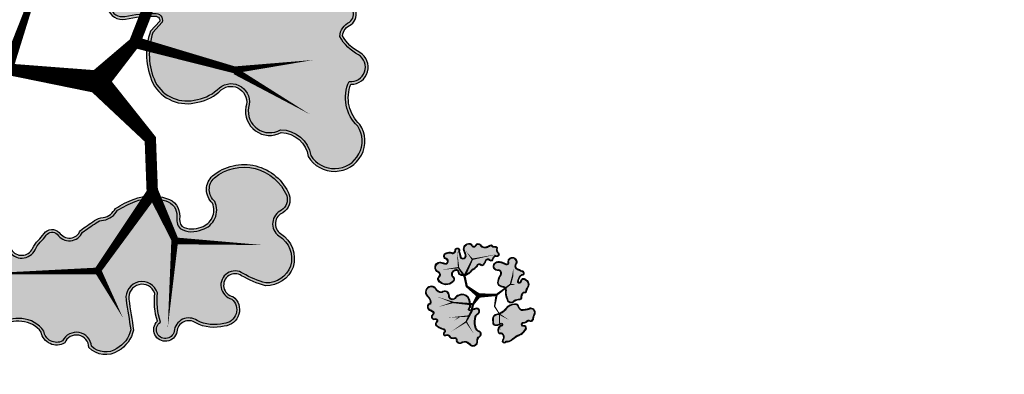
# Model space of a CAD drawing. Header units: metres. Extents: x 32353251 to 32353583, y 5707748 to 5708004.
# Tile 141 of 164: x 32353475 to 32353501, y 5707830 to 5707840. Entities that reach past the tile are written whole.
import ezdxf

# ---------------------------------------------------------------- set-up
doc = ezdxf.new("R2010")
doc.units = ezdxf.units.M
doc.header["$LTSCALE"] = 0.75
doc.layers.get('0').update_dxf_attribs({"linetype": 'CONTINUOUS'})
for name, color, linetype, transparency in [('10414944$0$PF-Krone', 33, 'CONTINUOUS', 0.7), ('10414944$0$PF-Krone_SOL', 70, 'CONTINUOUS', 0.7), ('10414944$0$ST-Baum', 7, 'CONTINUOUS', 0.7)]:
    doc.layers.add(name, color=color, linetype=linetype, transparency=transparency)
doc.layers.add('10414944$0$PF-Stamm', color=7, linetype='CONTINUOUS', true_color=0x5f5144, transparency=0.7)

# ---------------------------------------------------------------- blocks, each defined once
blk = doc.blocks.new('10414944$0$PF-BAUM_12')
at = {"layer": '10414944$0$PF-Krone_SOL', "transparency": 33554457}
h = blk.add_hatch(color=256, dxfattribs=at)
h.dxf.hatch_style = 1
h.set_gradient(color1=(88, 186, 72), color2=(175, 217, 170), tint=1, name='INVSPHERICAL')
edge = h.paths.add_edge_path()
edge.add_arc((-1.275830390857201, 1.399382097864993), 0.5409778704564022, 250.2469540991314, 303.4279495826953)
edge.add_arc((-0.5984433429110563, 0.4187938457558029), 0.6510505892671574, 94.36910483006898, 125.6408546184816, ccw=False)
edge.add_arc((-0.587127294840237, 0.2706846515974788), 0.7995914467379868, 79.90603873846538, 94.36910483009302, ccw=False)
edge.add_arc((-0.4073649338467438, 1.280481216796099), 0.2260808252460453, 259.9060387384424, 345.036763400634)
edge.add_arc((3.355624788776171, 0.2747785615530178), 3.668983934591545, 162.1844054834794, 165.0367634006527, ccw=False)
edge.add_arc((-0.2456361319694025, 1.432098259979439), 0.1136697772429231, 342.1844054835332, 421.4180956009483)
edge.add_arc((-0.3771698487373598, 1.19066696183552), 0.3886064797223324, 61.41809560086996, 105.4179101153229)
edge.add_arc((-0.4936066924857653, 1.612872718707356), 0.04936068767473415, 76.8677145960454, 285.41791011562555, ccw=False)
edge.add_arc((-0.4341673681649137, 1.767018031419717), 0.1165230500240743, 245.5522695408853, 317.881899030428)
edge.add_arc((-0.4413423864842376, 1.854276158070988), 0.1900562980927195, 299.5067279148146, 335.7073154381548)
edge.add_arc((-0.3904004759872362, 1.888891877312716), 0.1663692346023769, 317.3095623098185, 366.5168461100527)
edge.add_arc((-0.3153293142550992, 1.913845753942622), 0.09042715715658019, 356.149970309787, 452.3298293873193)
edge.add_arc((-0.2836797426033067, 2.114347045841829), 0.115674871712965, 186.3954916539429, 252.218544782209, ccw=False)
edge.add_arc((-0.1459217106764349, 2.139917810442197), 0.2556222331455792, 124.29676579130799, 188.6524407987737, ccw=False)
edge.add_arc((-0.3624160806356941, 2.415849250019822), 0.09717537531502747, 318.212910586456, 468.939619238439)
edge.add_arc((-0.4454785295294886, 2.554862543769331), 0.06980565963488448, 219.6884793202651, 317.5680266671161, ccw=False)
edge.add_arc((-0.5986654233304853, 2.082493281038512), 0.439202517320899, 76.91022463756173, 116.5449462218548)
edge.add_arc((-1.495104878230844, 4.557210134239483), 2.19639944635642, 281.76109639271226, 288.5889336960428, ccw=False)
edge.add_arc((-1.011380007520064, 0.8577594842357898), 1.549581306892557, 91.33232178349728, 98.00209096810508)
edge.add_arc((-1.110200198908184, 1.690989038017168), 0.7109395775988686, 99.46380088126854, 131.7621549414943)
edge.add_arc((-1.477296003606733, 2.155428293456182), 0.1251505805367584, 148.2467478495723, 256.0758048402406)
edge.add_arc((-1.523772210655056, 1.967966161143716), 0.06798690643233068, -114.95558517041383, 76.07580484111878, ccw=False)
edge.add_arc((-1.636922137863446, 1.724823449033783), 0.2001945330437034, 65.04441483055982, 122.1083113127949)
edge.add_arc((-1.789896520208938, 1.968606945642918), 0.08761018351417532, 221.6313549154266, 302.10831131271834, ccw=False)
edge.add_arc((-1.960268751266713, 1.817176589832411), 0.1403324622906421, 41.63135491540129, 166.8647619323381)
edge.add_arc((-2.344888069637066, 1.951900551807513), 0.2684363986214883, 321.9494812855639, 337.47522959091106, ccw=False)
edge.add_line((-2.1335031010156, 1.78644815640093), (-2.24070044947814, 1.672145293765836))
edge.add_arc((-2.050168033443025, 1.55746642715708), 0.2223822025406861, 148.9568377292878, 261.8330409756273)
edge.add_arc((-2.014945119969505, 1.023902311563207), 0.3204793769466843, 78.77175414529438, 102.03339601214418, ccw=False)
edge.add_arc((0.8411733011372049, 15.41112581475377), 14.34749978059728, 258.7717541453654, 259.659480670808)
edge.add_arc((-1.756767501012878, 1.172825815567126), 0.1258717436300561, 30.356045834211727, 79.65948067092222, ccw=False)
edge.add_arc((-1.887098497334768, 1.096495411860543), 0.2769098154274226, -0.4934409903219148, 30.356045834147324, ccw=False)
edge.add_arc((-1.360198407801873, 1.091957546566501), 0.2500098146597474, 179.5065590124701, 221.3188039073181)
edge.add_line((-1.547967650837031, 0.9268890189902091), (-1.458662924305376, 0.8902364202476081))
edge = h.paths.add_edge_path()
edge.add_arc((-2.059481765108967, -1.084874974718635), 0.2169261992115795, 117.743017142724, 251.4279173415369, ccw=False)
edge.add_arc((-2.253533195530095, -0.7960594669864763), 0.1343037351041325, 313.8670810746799, 413.8728587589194)
edge.add_arc((-1.138115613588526, 0.5381594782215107), 1.605061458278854, 221.5239991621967, 229.7889853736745, ccw=False)
edge.add_arc((-2.284347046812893, -0.4136953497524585), 0.1251460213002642, 108.7980098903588, 243.7028881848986, ccw=False)
edge.add_arc((-2.265693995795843, -0.1709504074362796), 0.1375594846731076, 244.6114760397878, 299.8242441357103)
edge.add_arc((-2.492195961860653, 0.2241565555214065), 0.5929852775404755, 299.8242441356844, 314.8751988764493)
edge.add_arc((-2.363394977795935, 0.09479323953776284), 0.4104351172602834, 314.8751988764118, 336.5606790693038)
edge.add_arc((-2.060380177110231, -0.1191084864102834), 0.08929884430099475, 34.5470326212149, 142.2333231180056)
edge.add_arc((-2.250865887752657, -0.01744387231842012), 0.1287676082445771, 205.9400492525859, 338.60503773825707, ccw=False)
edge.add_arc((-1.108164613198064, 0.8263883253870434), 1.547287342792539, 211.5442282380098, 215.5748454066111, ccw=False)
edge.add_arc((-2.164689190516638, 0.135857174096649), 0.2878534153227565, 123.29343593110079, 204.4063149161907, ccw=False)
edge.add_arc((-2.467457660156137, 0.6266363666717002), 0.2890336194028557, 300.0552099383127, 335.4000582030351)
edge.add_arc((-2.130212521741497, 0.4722339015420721), 0.0818766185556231, 58.400233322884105, 155.4000582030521, ccw=False)
edge.add_arc((-2.045506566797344, 0.6099227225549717), 0.07978138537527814, 238.4002333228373, 306.4203699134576)
edge.add_arc((-2.216338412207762, 0.8414610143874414), 0.3675199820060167, 306.4203699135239, 341.4929146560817)
edge.add_arc((-1.788351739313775, 0.6981998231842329), 0.0838073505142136, 72.42881272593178, 161.4929146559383, ccw=False)
edge.add_arc((-1.597036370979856, 1.302356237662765), 0.5499169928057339, 252.4288127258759, 281.6379014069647)
edge.add_arc((-1.383265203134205, 0.6006349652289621), 0.1928224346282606, 8.247918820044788, 122.2309709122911, ccw=False)
edge.add_arc((1.431251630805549, 0.4423670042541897), 2.630268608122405, 175.9464692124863, 181.0703957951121)
edge.add_arc((-2.00401799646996, 0.487025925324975), 0.8109027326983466, 332.6061259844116, 353.35791097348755, ccw=False)
edge.add_arc((-1.169561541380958, 0.05459796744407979), 0.1289438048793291, 152.6061259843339, 239.8128226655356)
edge.add_arc((-1.570920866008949, -0.6353615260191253), 0.6692625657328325, 44.463168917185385, 59.81282266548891, ccw=False)
edge.add_arc((-1.241688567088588, -0.3122416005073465), 0.207959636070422, -40.16628795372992, 44.46316891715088, ccw=False)
edge.add_arc((-1.796536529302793, -0.0424845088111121), 0.8201163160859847, 308.5292996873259, 330.4961341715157, ccw=False)
edge.add_arc((-1.213439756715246, -0.8062843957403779), 0.1419798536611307, 120.5815233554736, 237.1739812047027)
edge.add_arc((-1.303262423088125, -1.129719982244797), 0.2045314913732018, -64.49100201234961, 86.39601769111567, ccw=False)
edge.add_arc((-1.343038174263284, -1.111542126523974), 0.2397159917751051, 240.4754072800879, 302.2335774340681, ccw=False)
edge.add_arc((-1.212496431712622, -0.7917876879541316), 0.5839379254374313, 226.3664527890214, 244.7951840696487, ccw=False)
edge.add_arc((-0.7205358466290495, -0.1507537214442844), 1.390051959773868, 222.9429445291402, 229.9249013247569, ccw=False)
edge.add_arc((-1.793739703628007, -1.149493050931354), 0.07597900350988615, 42.91905236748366, 173.4992252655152)
edge.add_arc((-2.057999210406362, -1.113256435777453), 0.1907810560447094, 248.2895516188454, 351.67143994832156, ccw=False)
edge = h.paths.add_edge_path()
edge.add_arc((1.205929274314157, -0.03808187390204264), 0.6648786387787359, 150.7733560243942, 194.5557528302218)
edge.add_arc((0.9110323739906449, -0.09418379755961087), 0.3658840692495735, 197.6598679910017, 276.7526309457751)
edge.add_arc((0.952501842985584, -0.04416556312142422), 0.413367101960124, 270.2151576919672, 305.5241216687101)
edge.add_arc((1.263719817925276, -0.5120154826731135), 0.1493904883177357, -27.722531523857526, 118.39088184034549, ccw=False)
edge.add_arc((1.610601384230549, -0.6627295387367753), 0.2294921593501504, 159.2734788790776, 288.7974055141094)
edge.add_arc((1.626703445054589, -1.144600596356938), 0.2708678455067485, -1.0830160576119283, 77.66915394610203, ccw=False)
edge.add_arc((2.168692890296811, -1.047722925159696), 0.2897181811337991, 200.6131926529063, 382.9337083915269)
edge.add_arc((2.707215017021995, -0.7256574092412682), 0.3428939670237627, 147.8226503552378, 217.5909619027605, ccw=False)
edge.add_arc((2.446820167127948, -0.3829052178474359), 0.16290167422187, 259.4479773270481, 409.1515361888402)
edge.add_arc((2.798913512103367, 0.06172643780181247), 0.4044681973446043, 199.717331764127, 232.6211177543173, ccw=False)
edge.add_arc((2.5485255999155, -0.1163427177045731), 0.1368451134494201, 103.25926930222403, 162.2981442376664, ccw=False)
edge.add_arc((2.458370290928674, 0.1298676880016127), 0.1273804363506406, 297.4751888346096, 447.5020763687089)
edge.add_arc((2.459664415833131, 0.3352758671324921), 0.07826466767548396, 98.81568539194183, 273.1183725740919, ccw=False)
edge.add_arc((2.400049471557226, 0.524655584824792), 0.1217398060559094, 293.0270260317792, 374.9290756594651)
edge.add_arc((2.024496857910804, 0.3265849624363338), 0.543938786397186, 24.94830871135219, 42.11834572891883)
edge.add_arc((1.777536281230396, 0.1571253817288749), 0.8417226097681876, 39.39936629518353, 55.74996385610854)
edge.add_arc((2.28871862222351, 0.9353909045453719), 0.09061071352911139, 104.71311163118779, 245.5829301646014, ccw=False)
edge.add_arc((2.245471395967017, 1.100085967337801), 0.0796678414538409, 284.7131116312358, 435.2868883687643)
edge.add_arc((2.178622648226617, 0.8455110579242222), 0.3428733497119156, 75.2868883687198, 90.15444429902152)
edge.add_arc((2.192026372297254, 1.29077250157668), 0.1033869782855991, 200.5438286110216, 262.03398358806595, ccw=False)
edge.add_arc((1.870840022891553, 1.232273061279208), 0.2254717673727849, 5.655231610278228, 92.28552345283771)
edge.add_arc((1.892300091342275, 1.532989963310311), 0.08133979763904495, 129.4673444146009, 248.01420052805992, ccw=False)
edge.add_arc((1.637745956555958, 1.592450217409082), 0.2028788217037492, 0.9413307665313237, 108.0270818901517)
edge.add_arc((1.551550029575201, 2.041084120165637), 0.2567838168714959, 198.8037610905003, 275.2310876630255, ccw=False)
edge.add_arc((1.081010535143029, 1.905345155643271), 0.2335470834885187, 13.10922937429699, 167.2287665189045)
edge.add_arc((0.667106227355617, 1.999163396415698), 0.1908567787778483, 279.3002843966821, 347.2287665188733, ccw=False)
edge.add_arc((0.7224061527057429, 1.661477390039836), 0.1513272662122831, 99.30028439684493, 228.8091673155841)
edge.add_arc((0.4651874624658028, 1.367563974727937), 0.2392448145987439, 21.174439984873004, 48.80916731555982, ccw=False)
edge.add_arc((0.3242069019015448, 1.312953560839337), 0.3904328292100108, -10.785665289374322, 21.17443998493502, ccw=False)
edge.add_arc((-0.3793027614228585, 1.446972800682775), 1.106594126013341, 325.74486024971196, 349.2143347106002, ccw=False)
edge.add_arc((0.3557932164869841, 0.9463672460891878), 0.217228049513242, 278.26632049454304, 325.74486024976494, ccw=False)
edge.add_arc((0.4080198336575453, 0.5868876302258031), 0.1460255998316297, 98.26632049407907, 271.6730814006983)
edge.add_arc((0.4513693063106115, -0.8972217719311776), 1.338716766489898, 79.76747323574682, 91.6730814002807, ccw=False)
edge.add_arc((0.6891909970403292, 0.3778839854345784), 0.04231861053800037, -16.432465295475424, 90.01007423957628, ccw=False)
edge.add_line((0.7297810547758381, 0.3659126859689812), (0.6256929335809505, 0.2865554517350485))
edge = h.paths.add_edge_path()
edge.add_arc((-1.555223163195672, -2.256860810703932), 0.1724464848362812, 12.61889715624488, 77.74548789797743)
edge.add_arc((-1.497699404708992, -1.992023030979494), 0.0985664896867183, 164.1816184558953, 257.7454878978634, ccw=False)
edge.add_arc((-1.721456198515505, -1.839061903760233), 0.1803346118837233, 315.6357971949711, 396.2246867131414)
edge.add_arc((-1.472164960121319, -1.696410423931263), 0.1099059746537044, 56.01674859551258, 199.1656324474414, ccw=False)
edge.add_arc((-1.356177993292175, -1.537461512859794), 0.08703497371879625, 231.184356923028, 306.6089972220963)
edge.add_arc((-1.496832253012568, -1.247567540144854), 0.4080502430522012, 298.157499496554, 320.4217660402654)
edge.add_arc((-1.11798689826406, -1.560733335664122), 0.08347454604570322, 20.653440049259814, 140.4217660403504, ccw=False)
edge.add_arc((-0.9321149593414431, -1.490670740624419), 0.1151636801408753, 200.653440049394, 324.1571524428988)
edge.add_arc((-0.5981400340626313, -1.731920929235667), 0.2968325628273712, 125.84330849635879, 144.1571524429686, ccw=False)
edge.add_arc((-1.130664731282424, -0.9947323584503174), 0.6125790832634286, 305.8433084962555, 313.7682870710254)
edge.add_arc((-0.6401686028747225, -1.506784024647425), 0.09649309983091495, 35.28302061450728, 133.7682870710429, ccw=False)
edge.add_arc((-0.4572847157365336, -1.411362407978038), 0.1114227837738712, 200.8652948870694, 329.8016618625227)
edge.add_arc((5.964283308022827, -14.91256498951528), 14.85870977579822, 114.5641547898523, 115.1946115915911, ccw=False)
edge.add_arc((-0.1457535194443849, -1.53409145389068), 0.1510899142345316, 81.99943588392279, 116.2838084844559, ccw=False)
edge.add_arc((-0.129520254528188, -1.215296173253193), 0.1692439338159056, 271.623806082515, 322.4572965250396)
edge.add_arc((0.4219089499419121, -2.358237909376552), 1.120399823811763, 101.73913672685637, 111.8636470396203, ccw=False)
edge.add_arc((0.2816683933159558, -1.70446625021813), 0.4517900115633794, 61.04925684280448, 101.19463553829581, ccw=False)
edge.add_arc((0.4292618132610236, -1.46198264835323), 0.1685760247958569, -13.329732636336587, 65.05412811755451, ccw=False)
edge.add_arc((0.7010017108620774, -1.543810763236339), 0.1159577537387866, 158.2536660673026, 207.0243362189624)
edge.add_arc((0.7266853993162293, -1.435719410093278), 0.2061208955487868, 231.262642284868, 284.3776458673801)
edge.add_arc((0.7593609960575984, -1.468039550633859), 0.1683652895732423, 276.3106959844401, 373.1888080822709)
edge.add_arc((1.062288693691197, -1.322645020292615), 0.175404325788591, 121.90959285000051, 217.5827224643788, ccw=False)
edge.add_arc((1.200896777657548, -1.578616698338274), 0.4662936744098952, 12.496320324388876, 119.7416173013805, ccw=False)
edge.add_arc((1.506231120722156, -1.497401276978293), 0.1511990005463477, -66.22516994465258, 7.478724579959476, ccw=False)
edge.add_arc((1.590651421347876, -1.74789974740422), 0.114559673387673, 101.819637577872, 224.4343109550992)
edge.add_arc((1.323807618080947, -2.03664429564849), 0.2788018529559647, -26.98815304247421, 48.416980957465, ccw=False)
edge.add_arc((1.336519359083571, -2.02291467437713), 0.2742964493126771, 258.990857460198, 329.2485978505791, ccw=False)
edge.add_arc((1.66179977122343, -1.475713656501), 0.899565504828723, 229.3858036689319, 245.17635397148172, ccw=False)
edge.add_arc((0.9994391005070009, -2.236995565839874), 0.1097420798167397, 45.60372013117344, 249.2447767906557)
edge.add_arc((0.8450705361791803, -2.446470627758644), 0.1573317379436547, -95.43504692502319, 42.77878194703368, ccw=False)
edge.add_arc((0.8006672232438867, -2.220340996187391), 0.3838892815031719, 232.7999714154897, 274.407434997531, ccw=False)
edge.add_arc((0.4866273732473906, -2.606367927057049), 0.1146907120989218, 44.40200116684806, 165.1103036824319)
edge.add_arc((0.2716337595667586, -2.538690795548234), 0.1109403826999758, 123.3851654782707, 339.8556773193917, ccw=False)
edge.add_arc((0.9022259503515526, -2.367494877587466), 0.6960862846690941, 164.2603500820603, 186.4803302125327, ccw=False)
edge.add_arc((0.1063747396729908, -2.200784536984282), 0.1277932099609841, 9.965197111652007, 176.719202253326)
edge.add_arc((-48.31590581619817, -1.449866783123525), 48.30042117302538, 358.76612727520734, 359.11787380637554, ccw=False)
edge.add_arc((-0.3151971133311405, -2.36688031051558), 0.3136623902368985, 290.4728574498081, 336.89978386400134, ccw=False)
edge.add_arc((-0.2908299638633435, -2.456150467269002), 0.221667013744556, 213.8839286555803, 292.643387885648, ccw=False)
edge.add_arc((-0.5921851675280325, -2.559347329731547), 0.1190918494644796, 350.1440179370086, 508.4433663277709)
edge.add_arc((-0.7458082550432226, -2.355904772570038), 0.1504419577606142, 180.1485714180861, 290.27907681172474, ccw=False)
edge.add_arc((-1.124075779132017, -2.47034283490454), 0.254777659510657, 26.59218980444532, 75.66559330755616)
edge.add_arc((-1.166043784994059, -2.634577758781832), 0.4242899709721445, 75.66559330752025, 104.334406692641)
edge.add_arc((-1.321724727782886, -2.025345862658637), 0.2045184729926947, 251.4046212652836, 284.3344066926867, ccw=False)
at = {"layer": '10414944$0$PF-Krone'}
for points in [[(-1.458662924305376, 0.8902364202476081, 0.236302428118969), (-0.9778122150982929, 0.9478932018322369, -0.1373019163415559), (-0.6480412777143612, 1.067952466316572, -0.0631909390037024), (-0.4469885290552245, 1.057899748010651, 0.3895355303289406), (-0.1889501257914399, 1.222107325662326, -0.0124464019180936), (-0.1374172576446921, 1.397320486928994, 0.3601882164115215), (-0.1912548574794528, 1.53191556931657, 0.1943794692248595), (-0.4804837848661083, 1.565288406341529, -1.286294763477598), (-0.4823919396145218, 1.660942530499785, 0.3265105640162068), (-0.3477347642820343, 1.688870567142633, 0.1592817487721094), (-0.2681144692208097, 1.776087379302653, 0.2180685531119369), (-0.2251062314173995, 1.907774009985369, 0.4461693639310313), (-0.3190053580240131, 2.00419816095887, -0.2953738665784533), (-0.3986347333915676, 2.101461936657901, -0.2884256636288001), (-0.2899595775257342, 2.351095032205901, 0.7723771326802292), (-0.3939564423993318, 2.507763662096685, -0.4550916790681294), (-0.4991959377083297, 2.510283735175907, 0.174684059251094), (-0.7949449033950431, 2.475396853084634, -0.029800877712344), (-1.047409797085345, 2.406921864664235, 0.0291105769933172), (-1.227096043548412, 2.392252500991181, 0.1418686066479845), (-1.583714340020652, 2.221290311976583, 0.5085862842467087), (-1.507411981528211, 2.033955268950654, -1.101217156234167), (-1.552456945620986, 1.906326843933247, 0.2542644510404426), (-1.743329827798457, 1.89439719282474, -0.3663288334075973), (-1.855379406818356, 1.910404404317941, 0.608209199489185), (-2.096929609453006, 1.849067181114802, -0.0678476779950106), (-2.1335031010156, 1.78644815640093, 2.948877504e-07), (-2.24070044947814, 1.672145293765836, 0.5366234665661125), (-2.081759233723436, 1.33733955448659, -0.1018480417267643), (-1.952542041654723, 1.338247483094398, 0.0038734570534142), (-1.734173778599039, 1.296653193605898, -0.2185080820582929), (-1.648152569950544, 1.236437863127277, -0.135425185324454), (-1.61019895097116, 1.094110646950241, 0.1844917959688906), (-1.547967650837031, 0.9268890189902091)], [(-1.449331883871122, 0.914521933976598, 0.2357563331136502), (-0.9925507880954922, 0.9693299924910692, -0.1371087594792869), (-0.650022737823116, 1.093886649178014, -0.0631909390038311), (-0.4424299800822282, 1.08350692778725, 0.3895355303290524), (-0.2140779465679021, 1.228823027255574, -0.0124464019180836), (-0.1621797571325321, 1.40527829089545, 0.3601882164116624), (-0.2036983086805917, 1.509075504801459, 0.1943794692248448), (-0.4735688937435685, 1.540214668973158, -1.313113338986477), (-0.4735688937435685, 1.685530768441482, 0.3457340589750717), (-0.3643422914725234, 1.709423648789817, 0.1727136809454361), (-0.2901245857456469, 1.790680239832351, 0.2305288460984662), (-0.2512488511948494, 1.907265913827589, 0.4756150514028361), (-0.3219321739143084, 1.977923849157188, -0.3044362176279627), (-0.4244230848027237, 2.098042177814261, -0.2845846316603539), (-0.3074946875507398, 2.370592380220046, 0.7260163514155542), (-0.3801521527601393, 2.484769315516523, -0.4020089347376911), (-0.5127773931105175, 2.486660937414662, 0.1708811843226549), (-0.7849081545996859, 2.45133185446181, -0.030277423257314), (-1.044448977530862, 2.380972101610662, 0.0294428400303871), (-1.223145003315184, 2.366542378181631, 0.1402723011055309), (-1.563430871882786, 2.204516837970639, 0.4972462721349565), (-1.501153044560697, 2.059200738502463, -1.101217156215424), (-1.563430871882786, 1.88274547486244, 0.2542644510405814), (-1.729505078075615, 1.872365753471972, -0.3663288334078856), (-1.874820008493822, 1.893125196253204, 0.6141498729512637), (-2.07203312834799, 1.841226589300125, -0.0708190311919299), (-2.113755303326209, 1.769482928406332, 2.948877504e-07), (-2.219780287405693, 1.656430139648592, 0.525075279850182), (-2.08241276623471, 1.363759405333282, -0.098299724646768), (-1.947477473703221, 1.363759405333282, 0.003873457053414), (-1.729505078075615, 1.322240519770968, -0.2185080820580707), (-1.625708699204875, 1.249582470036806, -0.1354251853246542), (-1.584190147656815, 1.093886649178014, 0.177651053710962), (-1.532291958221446, 0.9485705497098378)], [(0.6256929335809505, 0.2865554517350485, 0.1933951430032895), (0.5623908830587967, -0.2051804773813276, 0.3594936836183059), (0.9540541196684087, -0.4575297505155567, 0.1552950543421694), (1.192686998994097, -0.3805930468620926, -0.7407271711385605), (1.3959618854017, -0.5815104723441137, 0.6341537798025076), (1.684548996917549, -0.8799814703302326, -0.3578164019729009), (1.897522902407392, -1.149720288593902, 1.020458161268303), (2.435510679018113, -0.9348296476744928, -0.3141877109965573), (2.416988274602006, -0.5430520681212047, 0.7652739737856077), (2.55336774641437, -0.2596795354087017, -0.1445644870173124), (2.418159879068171, -0.07473305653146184, -0.2634594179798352), (2.517139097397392, 0.01685440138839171, 0.767513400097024), (2.46392193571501, 0.2571270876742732, -0.9514777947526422), (2.447669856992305, 0.4126159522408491, 0.3733976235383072), (2.517680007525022, 0.5560185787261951, 0.0750589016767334), (2.427969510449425, 0.6913852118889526, 0.0714642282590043), (2.251262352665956, 0.8528843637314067, -0.7058787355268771), (2.265705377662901, 1.023030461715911, 0.7713123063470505), (2.265705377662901, 1.17714147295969, 0.0649631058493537), (2.177698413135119, 1.188383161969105, -0.2749303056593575), (2.095214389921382, 1.254491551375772, 0.397090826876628), (1.861848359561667, 1.457565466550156, -0.5689269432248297), (1.840597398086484, 1.595783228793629, 0.5045108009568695), (1.574961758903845, 1.785369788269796, -0.3464145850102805), (1.308471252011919, 1.958315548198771, 0.7962878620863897), (0.8532412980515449, 1.956972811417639, -0.3053894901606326), (0.6979503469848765, 1.810815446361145, 0.634061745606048), (0.6227466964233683, 1.547600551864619, -0.1211670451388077), (0.6882796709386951, 1.453981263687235, -0.1403633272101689), (0.7077423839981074, 1.239889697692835, -0.1027643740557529), (0.5353407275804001, 0.8240941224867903, -0.2101796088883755), (0.387025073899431, 0.7313960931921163, 0.9440570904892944), (0.4122832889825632, 0.4409242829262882, -0.0519947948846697), (0.6891835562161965, 0.4202025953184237, -0.5009948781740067), (0.7297810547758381, 0.3659126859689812)], [(0.6458003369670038, 0.2691786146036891, 0.1909371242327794), (0.5873875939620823, -0.1979556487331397, 0.3601447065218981), (0.9524675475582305, -0.4315228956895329, 0.1572908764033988), (1.178817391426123, -0.3585331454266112, -0.7407515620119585), (1.419770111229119, -0.5921001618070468, 0.643471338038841), (1.682627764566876, -0.853037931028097, -0.3601132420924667), (1.923580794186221, -1.144996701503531, 1.00517388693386), (2.412787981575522, -0.9479245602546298, -0.3257591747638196), (2.405486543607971, -0.5134078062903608, 0.8127912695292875), (2.536915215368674, -0.2798407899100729, -0.1491183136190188), (2.390883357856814, -0.07546930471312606, -0.2723945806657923), (2.507708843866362, 0.04131420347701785, 0.7518353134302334), (2.463899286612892, 0.2310874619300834, -0.9284231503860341), (2.440071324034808, 0.4376929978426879, 0.3586234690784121), (2.493083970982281, 0.5472126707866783, 0.0741969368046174), (2.4082640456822, 0.6743970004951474, 0.0710150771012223), (2.238340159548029, 0.8302132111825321, -0.6982143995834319), (2.259099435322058, 1.04818736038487, 0.7713123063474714), (2.259099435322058, 1.151984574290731, 0.06631508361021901), (2.176062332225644, 1.162364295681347, -0.2867628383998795), (2.069612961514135, 1.248838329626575, 0.4089344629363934), (1.857866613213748, 1.431312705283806, -0.5457838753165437), (1.814057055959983, 1.606487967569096, 0.4897034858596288), (1.580405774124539, 1.759766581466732, -0.3508266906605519), (1.283413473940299, 1.951223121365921, 0.7987006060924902), (0.8786075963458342, 1.951223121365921, -0.305389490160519), (0.7021537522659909, 1.785147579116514, 0.6340617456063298), (0.6398759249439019, 1.567173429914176, -0.1211670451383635), (0.7125333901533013, 1.463376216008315, -0.140363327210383), (0.7332926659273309, 1.235022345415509, -0.1027643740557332), (0.5568388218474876, 0.8094537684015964, -0.2101796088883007), (0.3907646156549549, 0.7056565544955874, 0.9440570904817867), (0.4115238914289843, 0.4669229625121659, -0.0516159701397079), (0.691774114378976, 0.4461635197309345, -0.5326730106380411), (0.7514467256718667, 0.3497238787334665)], [(-2.128572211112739, -1.290504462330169, -0.6599101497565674), (-2.160462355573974, -0.8928856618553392, 0.4663383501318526), (-2.174350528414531, -0.6875809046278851, -0.0360784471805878), (-2.339789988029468, -0.5258898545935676, -0.6675784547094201), (-2.324673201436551, -0.295224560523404, 0.2456826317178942), (-2.19728000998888, -0.2902908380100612, 0.0657667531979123), (-2.073806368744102, -0.1960596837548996, 0.0949041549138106), (-1.986828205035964, -0.0684686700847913, 0.5078024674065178), (-2.130971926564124, -0.06441764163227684, -0.6535406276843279), (-2.366660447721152, -0.07377074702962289, -0.0175886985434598), (-2.426819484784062, 0.01691476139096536, -0.3694791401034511), (-2.322699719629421, 0.3764652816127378, 0.1554554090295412), (-2.20465773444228, 0.5063174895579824, -0.4504662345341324), (-2.087310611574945, 0.541970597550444, 0.3058267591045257), (-1.998139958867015, 0.5457240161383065, 0.1542387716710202), (-1.86782494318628, 0.72480211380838, -0.4094373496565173), (-1.763051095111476, 0.7780969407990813, 0.1281432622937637), (-1.48610388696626, 0.7637444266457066, -0.5428599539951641), (-1.192437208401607, 0.6282966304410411, 0.0223610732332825), (-1.198557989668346, 0.3932313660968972, -0.0907950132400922), (-1.284046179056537, 0.1139256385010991, 0.4000053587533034), (-1.234397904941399, -0.05685942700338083, -0.06707582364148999), (-1.093267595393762, -0.1665761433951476, -0.3870185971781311), (-1.082770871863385, -0.4463772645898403, -0.0961429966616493), (-1.285673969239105, -0.6840530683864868, 0.5576932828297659), (-1.29040559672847, -0.9255929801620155, -0.7734945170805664), (-1.215180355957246, -1.314313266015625, -0.2761885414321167), (-1.461169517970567, -1.320129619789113, -0.0805842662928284), (-1.615438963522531, -1.214423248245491, -0.0304739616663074), (-1.738099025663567, -1.097754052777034, 0.6406349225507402), (-1.869230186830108, -1.140890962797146, -0.4843983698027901)], [(-2.227215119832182, -1.171771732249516, -0.3770349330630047), (-2.141779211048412, -0.9110006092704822, 0.4627582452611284), (-2.158232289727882, -0.6671480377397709, -0.0367926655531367), (-2.323881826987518, -0.504607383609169, -0.6506715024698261), (-2.325133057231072, -0.3233377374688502, 0.2268853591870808), (-2.1843442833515, -0.3128557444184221, 0.0657667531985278), (-2.055454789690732, -0.2144913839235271, 0.102669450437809), (-1.957814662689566, -0.06641701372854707, 0.5607344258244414), (-2.154037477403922, -0.05184492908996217, -0.6723522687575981), (-2.34416146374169, -0.06051485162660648, -0.0176961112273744), (-2.403786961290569, 0.02911284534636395, -0.3669931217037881), (-2.309008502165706, 0.3543383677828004, 0.1548309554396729), (-2.181008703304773, 0.4954901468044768, -0.4504662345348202), (-2.100939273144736, 0.519817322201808, 0.3058267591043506), (-1.982697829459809, 0.5247944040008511, 0.1542387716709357), (-1.843160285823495, 0.7165460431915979, -0.4094373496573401), (-1.770903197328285, 0.7533007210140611, 0.1303299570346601), (-1.476008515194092, 0.7392897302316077, -0.5463726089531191), (-1.218586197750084, 0.6272299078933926, 0.0219199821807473), (-1.22459572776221, 0.3945170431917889, -0.0902379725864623), (-1.307139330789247, 0.1258928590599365, 0.4000053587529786), (-1.247476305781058, -0.07934194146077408, -0.0670758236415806), (-1.111830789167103, -0.1847947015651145, -0.3907620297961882), (-1.104185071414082, -0.4313992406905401, -0.0963887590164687), (-1.30053448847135, -0.6626354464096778, 0.5682633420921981), (-1.298295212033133, -0.9512673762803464, -0.7910607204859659), (-1.227756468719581, -1.291487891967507, -0.2793394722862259), (-1.44918974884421, -1.297020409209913, -0.0813963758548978), (-1.598071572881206, -1.195043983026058, -0.030818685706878), (-1.719784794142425, -1.079253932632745, 0.674461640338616), (-1.887962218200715, -1.140040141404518, -0.7642199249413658)], [(-1.386942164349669, -2.219187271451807, 0.2920727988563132), (-1.518620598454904, -2.088343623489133, -0.4325514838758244), (-1.592533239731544, -1.965154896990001, 0.3668828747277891), (-1.575979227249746, -1.732492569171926, -0.7208837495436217), (-1.41073295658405, -1.605276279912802, 0.3415219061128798), (-1.304274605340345, -1.607326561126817, 0.097452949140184), (-1.182325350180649, -1.507549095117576, -0.5760032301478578), (-1.039877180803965, -1.531290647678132, 0.5979171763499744), (-0.8387602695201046, -1.558106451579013, -0.0800797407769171), (-0.7719564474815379, -1.491302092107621, 0.0345930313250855), (-0.70691708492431, -1.437102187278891, -0.458285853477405), (-0.5614004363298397, -1.4510480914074, 0.6305648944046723), (-0.3609831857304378, -1.467407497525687, -0.0027508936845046), (-0.2126588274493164, -1.398622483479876, -0.1507197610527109), (-0.1247243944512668, -1.384472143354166, 0.2255132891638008), (0.004673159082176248, -1.31842539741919, -0.0442052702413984), (0.1939567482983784, -1.26127229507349, -0.17698111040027), (0.5003607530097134, -1.309133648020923, -0.356004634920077), (0.5932962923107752, -1.500848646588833, 0.2160736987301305), (0.5977049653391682, -1.596498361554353, 0.2359984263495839), (0.7778676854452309, -1.635384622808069, 0.4498275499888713), (0.9232853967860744, -1.429625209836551, -0.443520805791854), (0.9695733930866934, -1.1737472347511, -0.5053844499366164), (1.656143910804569, -1.477721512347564, -0.3331592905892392), (1.567185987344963, -1.635769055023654, 0.5926633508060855), (1.508849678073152, -1.828101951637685, -0.3414268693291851), (1.572248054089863, -2.163166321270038, -0.3165356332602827), (1.284138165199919, -2.292163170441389, -0.069008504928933), (1.076216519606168, -2.158582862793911, 1.230950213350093), (0.9605491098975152, -2.339615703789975, -0.6886555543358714), (0.8301685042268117, -2.603095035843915, -0.1835680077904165), (0.5685679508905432, -2.526120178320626, 0.5814783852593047), (0.3757877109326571, -2.576897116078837, -1.382341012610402), (0.21058719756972, -2.446056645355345, -0.0972578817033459), (0.2322399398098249, -2.178669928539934, 0.8906075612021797), (-0.02120902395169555, -2.193471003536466, -0.0015347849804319), (-0.02668416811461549, -2.489942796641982, -0.2053929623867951), (-0.2054894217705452, -2.660731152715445, -0.357852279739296), (-0.474850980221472, -2.579732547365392, 0.8265324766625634), (-0.6936661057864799, -2.49702167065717, -0.5212910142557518), (-0.8962497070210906, -2.356294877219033, 0.2174566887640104), (-1.060997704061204, -2.223497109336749, 0.1257478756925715), (-1.27108986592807, -2.223497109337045, -0.1446803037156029)], [(-1.365577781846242, -2.198384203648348, 0.2707968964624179), (-1.513099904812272, -2.06292650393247, -0.4325514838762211), (-1.567508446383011, -1.972244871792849, 0.3547366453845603), (-1.555338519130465, -1.728500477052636, -0.649807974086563), (-1.424049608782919, -1.622575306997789, 0.3596155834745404), (-1.292000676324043, -1.630258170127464, 0.0974529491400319), (-1.162278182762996, -1.524120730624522, -0.5760032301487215), (-1.06421532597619, -1.540464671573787, 0.597917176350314), (-0.8176760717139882, -1.573336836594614, -0.0800797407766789), (-0.7567258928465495, -1.512386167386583, 0.0345930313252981), (-0.6889249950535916, -1.455884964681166, -0.4460569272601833), (-0.5843328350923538, -1.463769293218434, 0.599943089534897), (-0.3429985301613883, -1.48769309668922, -0.0026290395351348), (-0.2014746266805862, -1.422108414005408, -0.1555896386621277), (-0.1263578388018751, -1.410524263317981, 0.2187646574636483), (0.0206808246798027, -1.340050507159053, -0.0426197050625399), (0.1991265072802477, -1.28676342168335, -0.1774726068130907), (0.4885873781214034, -1.332346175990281, -0.3543214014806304), (0.5683774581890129, -1.493159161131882, 0.2227057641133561), (0.5772181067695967, -1.613326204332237, 0.2401277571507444), (0.7825593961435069, -1.661025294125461, 0.4563453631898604), (0.9471374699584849, -1.417823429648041, -0.4529994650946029), (0.9829150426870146, -1.196080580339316, -0.5041860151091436), (1.630494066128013, -1.482200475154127, -0.3252825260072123), (1.558938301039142, -1.610954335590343, 0.5878249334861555), (1.490960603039, -1.847003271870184, -0.3414060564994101), (1.549457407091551, -2.150600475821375, -0.3121639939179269), (1.292148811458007, -2.267204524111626, -0.0678541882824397), (1.09376060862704, -2.139363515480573, 1.196239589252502), (0.9451168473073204, -2.361404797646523, -0.6793377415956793), (0.8304648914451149, -2.576977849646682, -0.1839465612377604), (0.5857126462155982, -2.506474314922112, 0.5734848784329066), (0.3510000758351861, -2.56892648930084, -1.514782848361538), (0.2386263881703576, -2.460436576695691, -0.1059454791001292), (0.2588140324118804, -2.1803488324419, 0.9106962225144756), (-0.04720771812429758, -2.19255139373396, -0.0015108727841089), (-0.05257756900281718, -2.484247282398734, -0.2013899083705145), (-0.2150528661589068, -2.636537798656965, -0.3448161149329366), (-0.447731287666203, -2.573042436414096, 0.767088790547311), (-0.7103878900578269, -2.475189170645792, -0.5150631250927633), (-0.8701251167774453, -2.35054867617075, 0.2235782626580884), (-1.05455818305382, -2.198297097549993, 0.1257478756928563), (-1.277529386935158, -2.198297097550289, -0.1252454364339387)]]:
    blk.add_lwpolyline(points, format="xyb", close=True, dxfattribs=at)
at = {"layer": '10414944$0$PF-Stamm'}
for points in [[(0.04563796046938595, -0.1010697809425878, 0.2167480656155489, 0.1083740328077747, 0), (-0.7801243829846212, 0.1666490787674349, 0.1083740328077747, 0.06502441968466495, 0), (-0.4990996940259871, 0.66531309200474, 0.06502441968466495, 0.0433496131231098, 0), (-0.5990764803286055, 1.107644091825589, 0.0433496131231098, 0.0433496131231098, 0), (-0.4752625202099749, 1.405143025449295, 0.06502441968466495, 1.976742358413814e-14, 0), (-0.3708803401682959, 1.868965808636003, 0, 0, 0)], [(0.04563796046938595, -0.1010697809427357, 0.2167480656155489, 0.1083740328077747, 0), (0.4579577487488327, 0.2037355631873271, 0.1083740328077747, 0.1083740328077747, 0), (0.635246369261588, 0.4942200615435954, 0.1083740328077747, 0.06502441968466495, 0), (1.062144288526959, 0.8906492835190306, 0.06502441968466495, 0, 0), (0.9168618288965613, 1.581651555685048, 0, 0, 0)], [(-0.5990764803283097, 1.107644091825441, 0.06502441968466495, 0, 0), (-0.9411170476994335, 1.541027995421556, 0, 0, 0)], [(1.073358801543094, 0.8980643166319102, 0.06502441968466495, 0, 0), (1.93821991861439, 1.100220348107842, 0, 0, 0)], [(0.8405478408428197, 0.6848686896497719, 0.06571975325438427, 0.06502441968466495, 0), (0.8407648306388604, 0.6755265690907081, 0.06502441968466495, 0, 0), (1.84986592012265, 0.3936412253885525, 0, 0, 0)], [(1.291467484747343, 0.5526215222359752, 0.04551709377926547, 1.248468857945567e-14, 0), (1.60954243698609, 0.6515425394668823, 0, 0, 0)], [(0.4765872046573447, 0.1999360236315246, 0.1083740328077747, 0.06502441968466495, 0), (1.349579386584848, -0.2157637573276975, 0.06502441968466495, 0, 0), (2.103155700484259, -0.2532561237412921, 0, 0, 0)], [(-0.7801243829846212, 0.1666490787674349, 0.1083740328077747, 0.06502441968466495, 0), (-1.590640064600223, -0.0880399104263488, 0.06502441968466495, 0, 0), (-1.860806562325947, 0.02902439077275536, 0, 0, 0)], [(0.04563796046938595, -0.1010697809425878, 0.2167480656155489, 0.1083740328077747, 0), (0.4457675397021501, -0.7261262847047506, 0.1083740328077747, 0.1083740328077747, 0), (0.379222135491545, -1.20937656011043, 0.1083740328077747, 0.06502441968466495, 0), (0.5138973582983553, -1.72273095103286, 0.06502441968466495, 2.236840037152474e-14, 0), (1.326701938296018, -1.906524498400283, 0, 0, 0)], [(-1.585548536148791, -0.07450252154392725, 0.06502441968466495, 0.06502441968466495, 0), (-1.849138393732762, -0.4466609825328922, 0.06502441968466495, 0, 0), (-1.978642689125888, -0.7430559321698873, 0, 0, 0)], [(1.355109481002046, -0.2292841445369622, 0.06502441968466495, 0, 0), (1.98458972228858, -0.7586984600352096, 0, 0, 0), (1.998481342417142, -0.7574120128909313, 0, 0, 0)], [(0.379222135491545, -1.22838968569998, 0.1083740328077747, 0.06502441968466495, 0), (-0.2688033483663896, -1.876420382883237, 0.06502441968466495, 0, 0), (-1.498308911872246, -1.692626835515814, 0, 0, 0)], [(0.5085500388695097, -1.712404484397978, 0.06502441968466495, 0, 0), (0.2969964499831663, -2.525726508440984, 0, 0, 0)], [(-0.2592968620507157, -1.885926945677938, 0.06502441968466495, 0, 0), (-0.1056086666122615, -2.359670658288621, 0, 0, 0), (-0.2688033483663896, -2.65120525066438, 0, 0, 0)]]:
    blk.add_lwpolyline(points, format="xyseb", dxfattribs=at)
blk = doc.blocks.new('10414944')
at = {"layer": '10414944$0$ST-Baum'}
for p, xscale, yscale, zscale, rotation in [((32353521.54797572, 5707855.849608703), 4.546059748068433, 4.546059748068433, 1.89419156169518, 250), ((32353481.29315641, 5707848.502155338), 2.971407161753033, 2.971407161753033, 1.238086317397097, 45), ((32353477.01020227, 5707838.253591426), 2.769296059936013, 2.769296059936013, 1.153873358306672, 10), ((32353487.27543121, 5707832.317892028), 0.5390859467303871, 0.5390859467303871, 0.2246191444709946, 200)]:
    blk.add_blockref('10414944$0$PF-BAUM_12', p, dxfattribs=dict(at, xscale=xscale, yscale=yscale, zscale=zscale, rotation=rotation))

msp = doc.modelspace()

# ---------------------------------------------------------------- block references
msp.add_blockref('10414944', (0, 0))

doc.saveas('drawing.dxf')
